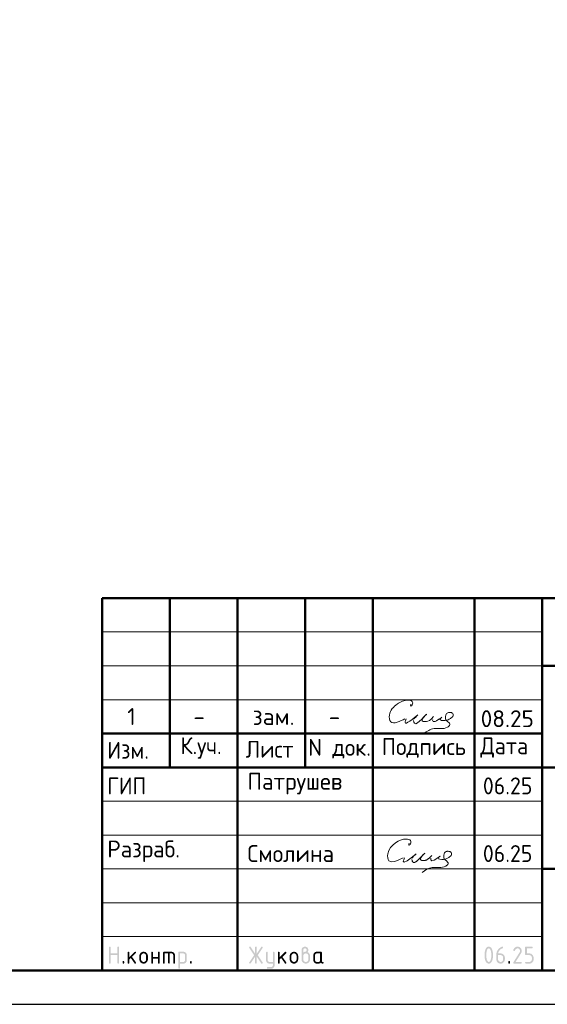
# Model space of a CAD drawing. Header units: millimetres. Extents: x 0 to 50400, y 0 to 35640.
# Tile 2 of 4: x 26135 to 35493, y 0 to 17454. Entities that reach past the tile are written whole.
import ezdxf

# ---------------------------------------------------------------- set-up
doc = ezdxf.new("R2010")
doc.units = ezdxf.units.MM
doc.layers.add('Standard', color=7, linetype='Continuous', lineweight=25)
doc.styles.add('ISOCPEUR', font='isocpeur.ttf')

msp = doc.modelspace()

# ---------------------------------------------------------------- hatches: boundary and pattern name
at = {"layer": 'Standard', "linetype": 'Continuous', "lineweight": 25, "transparency": 33554687}
for points in [[(27719, 737), (27719, 1007), (27719, 1008), (27719, 1010), (27719, 1012), (27720, 1013), (27720, 1015), (27721, 1016), (27722, 1017), (27723, 1018), (27724, 1019), (27725, 1019), (27726, 1020), (27727, 1021), (27729, 1021), (27730, 1021), (27732, 1022), (27734, 1022), (27736, 1022), (27737, 1021), (27739, 1021), (27741, 1021), (27742, 1020), (27743, 1019), (27744, 1019), (27745, 1018), (27746, 1017), (27747, 1016), (27748, 1015), (27748, 1013), (27748, 1012), (27749, 1010), (27749, 1008), (27749, 1007), (27749, 902), (27869, 902), (27869, 1007), (27869, 1008), (27869, 1010), (27869, 1012), (27870, 1013), (27870, 1015), (27871, 1016), (27871, 1017), (27872, 1018), (27873, 1019), (27874, 1019), (27876, 1020), (27877, 1021), (27878, 1021), (27880, 1021), (27882, 1022), (27884, 1022), (27886, 1022), (27887, 1021), (27889, 1021), (27890, 1021), (27892, 1020), (27893, 1019), (27894, 1019), (27895, 1018), (27896, 1017), (27897, 1016), (27897, 1015), (27898, 1013), (27898, 1012), (27898, 1010), (27899, 1008), (27899, 1007), (27899, 737), (27899, 735), (27898, 733), (27898, 731), (27898, 730), (27897, 729), (27897, 727), (27896, 726), (27895, 725), (27894, 724), (27893, 724), (27892, 723), (27890, 722), (27889, 722), (27887, 722), (27886, 722), (27884, 722), (27882, 722), (27880, 722), (27878, 722), (27877, 722), (27876, 723), (27874, 724), (27873, 724), (27872, 725), (27871, 726), (27871, 727), (27870, 729), (27870, 730), (27869, 731), (27869, 733), (27869, 735), (27869, 737), (27869, 872), (27749, 872), (27749, 737), (27749, 735), (27749, 733), (27748, 731), (27748, 730), (27748, 729), (27747, 727), (27746, 726), (27745, 725), (27744, 724), (27743, 724), (27742, 723), (27741, 722), (27739, 722), (27737, 722), (27736, 722), (27734, 722), (27732, 722), (27730, 722), (27729, 722), (27727, 722), (27726, 723), (27725, 724), (27724, 724), (27723, 725), (27722, 726), (27721, 727), (27720, 729), (27720, 730), (27719, 731), (27719, 733), (27719, 735)], [(28079, 833), (28173, 927), (28174, 928), (28175, 929), (28177, 930), (28178, 930), (28179, 931), (28181, 931), (28182, 931), (28184, 931), (28186, 931), (28187, 931), (28189, 931), (28190, 930), (28192, 930), (28193, 929), (28194, 929), (28195, 928), (28196, 927), (28197, 926), (28197, 924), (28198, 923), (28198, 922), (28198, 920), (28199, 918), (28199, 916), (28199, 915), (28198, 914), (28198, 912), (28198, 911), (28197, 910), (28196, 908), (28195, 907), (28194, 906), (28128, 840), (28196, 745), (28197, 743), (28198, 741), (28199, 739), (28199, 736), (28199, 734), (28198, 733), (28198, 731), (28198, 730), (28197, 728), (28197, 727), (28196, 726), (28195, 725), (28194, 724), (28193, 724), (28192, 723), (28190, 722), (28189, 722), (28187, 722), (28186, 722), (28184, 722), (28182, 722), (28180, 722), (28178, 722), (28177, 723), (28175, 724), (28174, 725), (28172, 726), (28171, 728), (28107, 819), (28079, 791), (28079, 737), (28079, 735), (28078, 733), (28078, 731), (28078, 730), (28077, 729), (28077, 727), (28076, 726), (28075, 725), (28074, 724), (28073, 724), (28072, 723), (28070, 722), (28069, 722), (28067, 722), (28066, 722), (28064, 722), (28062, 722), (28060, 722), (28059, 722), (28057, 722), (28056, 723), (28055, 724), (28053, 724), (28052, 725), (28051, 726), (28051, 727), (28050, 729), (28050, 730), (28049, 731), (28049, 733), (28049, 735), (28049, 737), (28049, 916), (28049, 918), (28049, 920), (28049, 922), (28050, 923), (28050, 924), (28051, 926), (28051, 927), (28052, 928), (28053, 929), (28055, 929), (28056, 930), (28057, 930), (28059, 931), (28060, 931), (28062, 931), (28064, 931), (28066, 931), (28067, 931), (28069, 931), (28070, 930), (28072, 930), (28073, 929), (28074, 929), (28075, 928), (28076, 927), (28077, 926), (28077, 924), (28078, 923), (28078, 922), (28078, 920), (28079, 918), (28079, 916)], [(28498, 811), (28498, 737), (28498, 735), (28498, 733), (28498, 731), (28497, 730), (28497, 729), (28496, 727), (28496, 726), (28495, 725), (28494, 724), (28493, 724), (28491, 723), (28490, 722), (28489, 722), (28487, 722), (28485, 722), (28483, 722), (28481, 722), (28480, 722), (28478, 722), (28477, 722), (28475, 723), (28474, 724), (28473, 724), (28472, 725), (28471, 726), (28470, 727), (28470, 729), (28469, 730), (28469, 731), (28469, 733), (28468, 735), (28468, 737), (28468, 916), (28468, 918), (28469, 920), (28469, 922), (28469, 923), (28470, 924), (28470, 926), (28471, 927), (28472, 928), (28473, 929), (28474, 929), (28475, 930), (28477, 930), (28478, 931), (28480, 931), (28481, 931), (28483, 931), (28485, 931), (28487, 931), (28489, 931), (28490, 930), (28491, 930), (28493, 929), (28494, 929), (28495, 928), (28496, 927), (28496, 926), (28497, 924), (28497, 923), (28498, 922), (28498, 920), (28498, 918), (28498, 916), (28498, 841), (28588, 841), (28588, 916), (28588, 918), (28588, 920), (28588, 922), (28589, 923), (28589, 924), (28590, 926), (28591, 927), (28592, 928), (28593, 929), (28594, 929), (28595, 930), (28596, 930), (28598, 931), (28600, 931), (28601, 931), (28603, 931), (28605, 931), (28607, 931), (28608, 931), (28610, 930), (28611, 930), (28612, 929), (28613, 929), (28614, 928), (28615, 927), (28616, 926), (28617, 924), (28617, 923), (28618, 922), (28618, 920), (28618, 918), (28618, 916), (28618, 737), (28618, 735), (28618, 733), (28618, 731), (28617, 730), (28617, 729), (28616, 727), (28615, 726), (28614, 725), (28613, 724), (28612, 724), (28611, 723), (28610, 722), (28608, 722), (28607, 722), (28605, 722), (28603, 722), (28601, 722), (28600, 722), (28598, 722), (28596, 722), (28595, 723), (28594, 724), (28593, 724), (28592, 725), (28591, 726), (28590, 727), (28589, 729), (28589, 730), (28588, 731), (28588, 733), (28588, 735), (28588, 737), (28588, 811)], [(28693, 931), (28828, 931), (28831, 931), (28834, 931), (28837, 931), (28840, 930), (28843, 930), (28846, 929), (28849, 928), (28851, 927), (28854, 926), (28856, 925), (28859, 923), (28861, 922), (28864, 920), (28866, 918), (28868, 916), (28871, 914), (28873, 912), (28875, 909), (28877, 907), (28878, 905), (28880, 902), (28881, 900), (28883, 897), (28884, 895), (28885, 892), (28886, 889), (28886, 886), (28887, 883), (28887, 881), (28888, 878), (28888, 875), (28888, 871), (28888, 737), (28888, 735), (28888, 733), (28888, 731), (28887, 730), (28887, 729), (28886, 727), (28885, 726), (28884, 725), (28883, 724), (28882, 724), (28881, 723), (28880, 722), (28878, 722), (28877, 722), (28875, 722), (28873, 722), (28871, 722), (28869, 722), (28868, 722), (28866, 722), (28865, 723), (28864, 724), (28863, 724), (28862, 725), (28861, 726), (28860, 727), (28859, 729), (28859, 730), (28858, 731), (28858, 733), (28858, 735), (28858, 737), (28858, 871), (28858, 875), (28857, 877), (28857, 880), (28856, 883), (28855, 886), (28853, 888), (28851, 891), (28849, 893), (28847, 895), (28845, 896), (28842, 898), (28840, 899), (28837, 900), (28834, 901), (28831, 901), (28828, 901), (28798, 901), (28798, 737), (28798, 735), (28798, 733), (28798, 731), (28797, 730), (28797, 729), (28796, 727), (28795, 726), (28794, 725), (28793, 724), (28792, 724), (28791, 723), (28790, 722), (28788, 722), (28787, 722), (28785, 722), (28783, 722), (28781, 722), (28780, 722), (28778, 722), (28777, 722), (28775, 723), (28774, 724), (28773, 724), (28772, 725), (28771, 726), (28770, 727), (28769, 729), (28769, 730), (28769, 731), (28768, 733), (28768, 735), (28768, 737), (28768, 901), (28708, 901), (28708, 737), (28708, 735), (28708, 733), (28708, 731), (28707, 730), (28707, 729), (28706, 727), (28705, 726), (28704, 725), (28704, 724), (28702, 724), (28701, 723), (28700, 722), (28698, 722), (28697, 722), (28695, 722), (28693, 722), (28691, 722), (28690, 722), (28688, 722), (28687, 722), (28685, 723), (28684, 724), (28683, 724), (28682, 725), (28681, 726), (28680, 727), (28680, 729), (28679, 730), (28679, 731), (28678, 733), (28678, 735), (28678, 737), (28678, 916), (28678, 918), (28678, 920), (28679, 922), (28679, 923), (28680, 924), (28680, 926), (28681, 927), (28682, 928), (28683, 929), (28684, 929), (28685, 930), (28687, 930), (28688, 931), (28690, 931), (28691, 931)], [(30310, 844), (30233, 728), (30232, 726), (30230, 725), (30229, 724), (30227, 723), (30226, 722), (30224, 722), (30222, 722), (30220, 722), (30218, 722), (30217, 722), (30215, 722), (30214, 723), (30212, 723), (30211, 724), (30210, 724), (30209, 725), (30208, 726), (30207, 728), (30207, 729), (30206, 730), (30206, 732), (30206, 734), (30205, 735), (30205, 737), (30205, 739), (30206, 741), (30207, 743), (30208, 745), (30292, 871), (30208, 998), (30207, 1000), (30206, 1002), (30205, 1004), (30205, 1006), (30205, 1008), (30206, 1010), (30206, 1011), (30206, 1013), (30207, 1014), (30207, 1015), (30208, 1017), (30209, 1018), (30210, 1019), (30211, 1019), (30212, 1020), (30214, 1021), (30215, 1021), (30217, 1021), (30218, 1022), (30220, 1022), (30222, 1022), (30224, 1021), (30226, 1021), (30227, 1020), (30229, 1019), (30230, 1018), (30232, 1016), (30233, 1015), (30310, 899), (30310, 1007), (30310, 1008), (30310, 1010), (30311, 1012), (30311, 1013), (30312, 1015), (30312, 1016), (30313, 1017), (30314, 1018), (30315, 1019), (30316, 1019), (30317, 1020), (30319, 1021), (30320, 1021), (30322, 1021), (30323, 1022), (30325, 1022), (30327, 1022), (30329, 1021), (30330, 1021), (30332, 1021), (30333, 1020), (30334, 1019), (30336, 1019), (30337, 1018), (30337, 1017), (30338, 1016), (30339, 1015), (30339, 1013), (30340, 1012), (30340, 1010), (30340, 1008), (30340, 1007), (30340, 899), (30418, 1015), (30419, 1016), (30420, 1018), (30422, 1019), (30423, 1020), (30425, 1021), (30427, 1021), (30428, 1022), (30430, 1022), (30432, 1022), (30433, 1021), (30435, 1021), (30436, 1020), (30437, 1020), (30439, 1019), (30440, 1018), (30441, 1017), (30442, 1016), (30443, 1015), (30444, 1013), (30444, 1012), (30445, 1011), (30445, 1009), (30445, 1008), (30445, 1006), (30445, 1004), (30445, 1002), (30444, 1000), (30443, 998), (30358, 871), (30443, 745), (30444, 743), (30445, 741), (30445, 739), (30445, 737), (30445, 735), (30445, 734), (30445, 732), (30444, 731), (30444, 730), (30443, 728), (30442, 727), (30441, 726), (30440, 725), (30439, 724), (30438, 723), (30436, 723), (30435, 722), (30434, 722), (30432, 722), (30431, 722), (30429, 722), (30427, 722), (30425, 722), (30423, 723), (30422, 724), (30420, 725), (30419, 726), (30418, 728), (30340, 844), (30340, 737), (30340, 735), (30340, 733), (30340, 731), (30339, 730), (30339, 729), (30338, 727), (30337, 726), (30337, 725), (30336, 724), (30334, 724), (30333, 723), (30332, 722), (30330, 722), (30329, 722), (30327, 722), (30325, 722), (30323, 722), (30322, 722), (30320, 722), (30319, 722), (30317, 723), (30316, 724), (30315, 724), (30314, 725), (30313, 726), (30312, 727), (30312, 729), (30311, 730), (30311, 731), (30310, 733), (30310, 735), (30310, 737)], [(30625, 691), (30625, 722), (30565, 722), (30562, 722), (30559, 722), (30556, 722), (30553, 723), (30550, 723), (30547, 724), (30545, 725), (30542, 726), (30539, 727), (30537, 728), (30534, 730), (30532, 731), (30529, 733), (30527, 735), (30525, 737), (30523, 739), (30521, 741), (30519, 744), (30517, 746), (30515, 748), (30513, 751), (30512, 753), (30511, 756), (30510, 758), (30509, 761), (30508, 764), (30507, 767), (30506, 769), (30506, 772), (30506, 775), (30505, 778), (30505, 781), (30505, 916), (30505, 918), (30506, 920), (30506, 922), (30506, 923), (30507, 924), (30507, 926), (30508, 927), (30509, 928), (30510, 929), (30511, 929), (30512, 930), (30514, 930), (30515, 931), (30517, 931), (30518, 931), (30520, 931), (30522, 931), (30524, 931), (30526, 931), (30527, 930), (30528, 930), (30530, 929), (30531, 929), (30532, 928), (30533, 927), (30533, 926), (30534, 924), (30534, 923), (30535, 922), (30535, 920), (30535, 918), (30535, 916), (30535, 782), (30535, 779), (30536, 776), (30536, 773), (30538, 770), (30539, 768), (30540, 765), (30542, 763), (30544, 760), (30546, 758), (30549, 757), (30551, 755), (30554, 754), (30557, 753), (30559, 752), (30562, 752), (30565, 752), (30625, 752), (30625, 916), (30625, 918), (30625, 920), (30625, 922), (30626, 923), (30626, 924), (30627, 926), (30628, 927), (30629, 928), (30630, 929), (30631, 929), (30632, 930), (30633, 930), (30635, 931), (30636, 931), (30638, 931), (30640, 931), (30642, 931), (30644, 931), (30645, 931), (30647, 930), (30648, 930), (30649, 929), (30650, 929), (30651, 928), (30652, 927), (30653, 926), (30654, 924), (30654, 923), (30655, 922), (30655, 920), (30655, 918), (30655, 916), (30655, 692), (30655, 688), (30655, 685), (30655, 682), (30654, 680), (30653, 677), (30653, 674), (30652, 671), (30651, 669), (30650, 666), (30648, 663), (30647, 661), (30645, 658), (30644, 656), (30642, 654), (30640, 651), (30638, 649), (30636, 647), (30634, 645), (30631, 643), (30629, 641), (30627, 640), (30624, 638), (30621, 637), (30619, 636), (30616, 635), (30613, 634), (30611, 633), (30608, 633), (30605, 632), (30602, 632), (30599, 632), (30596, 632), (30535, 632), (30534, 632), (30532, 632), (30530, 632), (30529, 633), (30527, 633), (30526, 634), (30525, 634), (30524, 635), (30523, 636), (30522, 638), (30522, 639), (30521, 640), (30521, 642), (30521, 643), (30520, 645), (30520, 647), (30520, 648), (30521, 650), (30521, 651), (30522, 652), (30522, 654), (30523, 655), (30524, 656), (30525, 657), (30526, 658), (30527, 659), (30529, 660), (30530, 661), (30531, 661), (30533, 661), (30534, 662), (30535, 662), (30595, 662), (30598, 662), (30601, 662), (30604, 663), (30607, 664), (30609, 665), (30612, 666), (30614, 668), (30616, 670), (30619, 672), (30620, 675), (30622, 677), (30623, 680), (30624, 682), (30624, 685), (30625, 688)], [(30745, 833), (30840, 927), (30841, 928), (30842, 929), (30843, 930), (30844, 930), (30846, 931), (30847, 931), (30849, 931), (30850, 931), (30852, 931), (30854, 931), (30855, 931), (30857, 930), (30858, 930), (30859, 929), (30860, 929), (30861, 928), (30862, 927), (30863, 926), (30864, 924), (30864, 923), (30865, 922), (30865, 920), (30865, 918), (30865, 916), (30865, 915), (30865, 914), (30865, 912), (30864, 911), (30863, 910), (30863, 908), (30862, 907), (30861, 906), (30795, 840), (30862, 745), (30864, 743), (30864, 741), (30865, 739), (30865, 736), (30865, 734), (30865, 733), (30865, 731), (30864, 730), (30864, 728), (30863, 727), (30862, 726), (30861, 725), (30860, 724), (30859, 724), (30858, 723), (30857, 722), (30855, 722), (30854, 722), (30852, 722), (30850, 722), (30848, 722), (30846, 722), (30845, 722), (30843, 723), (30842, 724), (30840, 725), (30839, 726), (30838, 728), (30773, 819), (30745, 791), (30745, 737), (30745, 735), (30745, 733), (30745, 731), (30744, 730), (30744, 729), (30743, 727), (30742, 726), (30741, 725), (30741, 724), (30739, 724), (30738, 723), (30737, 722), (30735, 722), (30734, 722), (30732, 722), (30730, 722), (30728, 722), (30727, 722), (30725, 722), (30724, 722), (30722, 723), (30721, 724), (30720, 724), (30719, 725), (30718, 726), (30717, 727), (30717, 729), (30716, 730), (30716, 731), (30715, 733), (30715, 735), (30715, 737), (30715, 916), (30715, 918), (30715, 920), (30716, 922), (30716, 923), (30717, 924), (30717, 926), (30718, 927), (30719, 928), (30720, 929), (30721, 929), (30722, 930), (30724, 930), (30725, 931), (30727, 931), (30728, 931), (30730, 931), (30732, 931), (30734, 931), (30735, 931), (30737, 930), (30738, 930), (30739, 929), (30741, 929), (30741, 928), (30742, 927), (30743, 926), (30744, 924), (30744, 923), (30745, 922), (30745, 920), (30745, 918), (30745, 916)], [(34965, 1022), (34968, 1022), (34972, 1021), (34976, 1021), (34980, 1020), (34983, 1019), (34987, 1018), (34990, 1017), (34993, 1016), (34997, 1015), (35000, 1013), (35003, 1011), (35006, 1009), (35009, 1007), (35012, 1005), (35015, 1002), (35018, 1000), (35020, 997), (35023, 994), (35025, 991), (35027, 988), (35029, 985), (35031, 982), (35033, 979), (35034, 975), (35035, 972), (35036, 969), (35038, 965), (35038, 962), (35039, 958), (35039, 954), (35040, 950), (35040, 947), (35040, 941), (35039, 936), (35038, 930), (35036, 925), (35034, 920), (35032, 914), (35029, 909), (35026, 903), (34931, 752), (35025, 752), (35026, 752), (35028, 751), (35030, 751), (35031, 751), (35033, 750), (35034, 749), (35035, 749), (35036, 748), (35037, 747), (35037, 746), (35038, 745), (35039, 743), (35039, 742), (35039, 740), (35040, 738), (35040, 737), (35040, 735), (35039, 733), (35039, 731), (35039, 730), (35038, 729), (35037, 727), (35037, 726), (35036, 725), (35035, 724), (35034, 724), (35033, 723), (35031, 722), (35030, 722), (35028, 722), (35026, 722), (35025, 722), (34905, 722), (34903, 722), (34901, 722), (34899, 722), (34898, 722), (34897, 723), (34895, 724), (34894, 724), (34893, 725), (34892, 726), (34892, 727), (34891, 729), (34891, 730), (34890, 731), (34890, 733), (34890, 735), (34890, 737), (34890, 739), (34890, 741), (34891, 743), (34892, 745), (35002, 922), (35004, 925), (35005, 928), (35007, 931), (35008, 934), (35009, 937), (35009, 940), (35010, 943), (35010, 946), (35010, 951), (35009, 955), (35008, 960), (35006, 964), (35005, 968), (35002, 971), (35000, 975), (34996, 978), (34993, 982), (34989, 984), (34986, 987), (34982, 988), (34978, 990), (34974, 991), (34969, 991), (34965, 991), (34961, 991), (34958, 991), (34955, 990), (34952, 989), (34949, 988), (34946, 986), (34943, 984), (34940, 982), (34937, 980), (34934, 977), (34931, 974), (34929, 970), (34926, 967), (34923, 963), (34920, 958), (34918, 954), (34917, 952), (34915, 951), (34914, 949), (34912, 948), (34911, 947), (34909, 947), (34907, 947), (34905, 947), (34903, 947), (34901, 947), (34899, 947), (34898, 947), (34897, 948), (34895, 949), (34894, 949), (34893, 950), (34892, 951), (34892, 952), (34891, 954), (34891, 955), (34890, 956), (34890, 958), (34890, 960), (34890, 961), (34890, 963), (34890, 965), (34890, 966), (34891, 968), (34894, 974), (34898, 980), (34902, 986), (34906, 991), (34910, 996), (34914, 1000), (34919, 1005), (34923, 1008), (34928, 1011), (34933, 1014), (34938, 1016), (34943, 1018), (34948, 1020), (34953, 1021), (34959, 1022)], [(35100, 887), (35100, 1007), (35100, 1008), (35100, 1010), (35100, 1012), (35100, 1013), (35101, 1015), (35102, 1016), (35102, 1017), (35103, 1018), (35104, 1019), (35105, 1019), (35107, 1020), (35108, 1021), (35109, 1021), (35111, 1021), (35113, 1022), (35114, 1022), (35219, 1022), (35221, 1022), (35223, 1021), (35224, 1021), (35226, 1021), (35227, 1020), (35228, 1019), (35229, 1019), (35230, 1018), (35231, 1017), (35232, 1016), (35233, 1014), (35233, 1013), (35234, 1012), (35234, 1010), (35234, 1008), (35234, 1007), (35234, 1005), (35234, 1003), (35234, 1001), (35233, 1000), (35233, 999), (35232, 997), (35231, 996), (35230, 995), (35229, 994), (35228, 994), (35227, 993), (35226, 992), (35224, 992), (35223, 992), (35221, 991), (35219, 991), (35130, 991), (35130, 902), (35174, 902), (35178, 902), (35182, 901), (35186, 901), (35189, 900), (35193, 900), (35196, 899), (35200, 897), (35203, 896), (35207, 895), (35210, 893), (35213, 891), (35216, 889), (35219, 887), (35222, 885), (35225, 882), (35227, 880), (35230, 877), (35232, 874), (35235, 871), (35237, 868), (35239, 865), (35241, 862), (35242, 859), (35244, 855), (35245, 852), (35246, 849), (35247, 845), (35248, 841), (35249, 838), (35249, 834), (35249, 830), (35249, 827), (35249, 797), (35249, 793), (35249, 789), (35249, 785), (35248, 782), (35247, 778), (35246, 775), (35245, 771), (35244, 768), (35242, 764), (35241, 761), (35239, 758), (35237, 755), (35235, 752), (35232, 749), (35230, 746), (35227, 743), (35224, 741), (35222, 738), (35219, 736), (35216, 734), (35213, 732), (35209, 730), (35206, 728), (35203, 727), (35200, 726), (35196, 725), (35193, 724), (35189, 723), (35186, 722), (35182, 722), (35178, 722), (35174, 722), (35114, 722), (35113, 722), (35111, 722), (35109, 722), (35108, 722), (35107, 723), (35105, 724), (35104, 724), (35103, 725), (35102, 726), (35102, 727), (35101, 729), (35100, 730), (35100, 731), (35100, 733), (35100, 735), (35100, 737), (35100, 738), (35100, 740), (35100, 742), (35100, 743), (35101, 745), (35102, 746), (35102, 747), (35103, 748), (35104, 749), (35105, 749), (35107, 750), (35108, 751), (35109, 751), (35111, 751), (35113, 752), (35114, 752), (35174, 752), (35179, 752), (35183, 752), (35188, 753), (35192, 755), (35196, 756), (35199, 759), (35203, 761), (35206, 765), (35209, 768), (35212, 772), (35214, 775), (35216, 779), (35218, 783), (35218, 788), (35219, 792), (35219, 797), (35219, 827), (35219, 831), (35218, 836), (35218, 840), (35216, 844), (35214, 848), (35212, 851), (35209, 855), (35206, 858), (35203, 862), (35199, 864), (35195, 867), (35192, 868), (35188, 870), (35183, 871), (35179, 872), (35174, 872), (35114, 872), (35113, 872), (35111, 872), (35109, 872), (35108, 872), (35107, 873), (35105, 874), (35104, 874), (35103, 875), (35102, 876), (35102, 877), (35101, 879), (35100, 880), (35100, 881), (35100, 883), (35100, 885)], [(27959, 752), (27959, 753), (27959, 755), (27959, 757), (27960, 758), (27960, 760), (27961, 761), (27962, 762), (27963, 763), (27963, 764), (27965, 765), (27966, 765), (27967, 766), (27969, 766), (27970, 766), (27972, 767), (27974, 767), (27976, 767), (27977, 766), (27979, 766), (27980, 766), (27982, 765), (27983, 765), (27984, 764), (27985, 763), (27986, 762), (27987, 761), (27987, 760), (27988, 758), (27988, 757), (27989, 755), (27989, 753), (27989, 752), (27989, 737), (27989, 735), (27989, 733), (27988, 731), (27988, 730), (27987, 729), (27987, 727), (27986, 726), (27985, 725), (27984, 724), (27983, 724), (27982, 723), (27980, 722), (27979, 722), (27977, 722), (27976, 722), (27974, 722), (27972, 722), (27970, 722), (27969, 722), (27967, 722), (27966, 723), (27965, 724), (27963, 724), (27963, 725), (27962, 726), (27961, 727), (27960, 729), (27960, 730), (27959, 731), (27959, 733), (27959, 735), (27959, 737)], [(29158, 752), (29158, 753), (29158, 755), (29158, 757), (29159, 758), (29159, 760), (29160, 761), (29161, 762), (29162, 763), (29163, 764), (29164, 765), (29165, 765), (29166, 766), (29168, 766), (29169, 766), (29171, 767), (29173, 767), (29175, 767), (29177, 766), (29178, 766), (29180, 766), (29181, 765), (29182, 765), (29183, 764), (29184, 763), (29185, 762), (29186, 761), (29187, 760), (29187, 758), (29188, 757), (29188, 755), (29188, 753), (29188, 752), (29188, 737), (29188, 735), (29188, 733), (29188, 731), (29187, 730), (29187, 729), (29186, 727), (29185, 726), (29184, 725), (29183, 724), (29182, 724), (29181, 723), (29180, 722), (29178, 722), (29177, 722), (29175, 722), (29173, 722), (29171, 722), (29169, 722), (29168, 722), (29166, 722), (29165, 723), (29164, 724), (29163, 724), (29162, 725), (29161, 726), (29160, 727), (29159, 729), (29159, 730), (29158, 731), (29158, 733), (29158, 735), (29158, 737)], [(34800, 752), (34800, 753), (34800, 755), (34800, 757), (34801, 758), (34801, 760), (34802, 761), (34803, 762), (34804, 763), (34804, 764), (34806, 765), (34807, 765), (34808, 766), (34810, 766), (34811, 766), (34813, 767), (34815, 767), (34817, 767), (34818, 766), (34820, 766), (34821, 766), (34823, 765), (34824, 765), (34825, 764), (34826, 763), (34827, 762), (34828, 761), (34828, 760), (34829, 758), (34829, 757), (34830, 755), (34830, 753), (34830, 752), (34830, 737), (34830, 735), (34830, 733), (34829, 731), (34829, 730), (34828, 729), (34828, 727), (34827, 726), (34826, 725), (34825, 724), (34824, 724), (34823, 723), (34821, 722), (34820, 722), (34818, 722), (34817, 722), (34815, 722), (34813, 722), (34811, 722), (34810, 722), (34808, 722), (34807, 723), (34806, 724), (34804, 724), (34804, 725), (34803, 726), (34802, 727), (34801, 729), (34801, 730), (34800, 731), (34800, 733), (34800, 735), (34800, 737)]]:
    msp.add_hatch(color=7, dxfattribs=at).paths.add_polyline_path(points, flags=16)
h = msp.add_hatch(color=7, dxfattribs=at)
h.paths.add_polyline_path([(28259, 796), (28259, 856), (28259, 860), (28259, 864), (28259, 868), (28260, 871), (28261, 875), (28262, 878), (28263, 882), (28264, 885), (28265, 889), (28267, 892), (28269, 895), (28271, 898), (28273, 901), (28275, 904), (28278, 907), (28280, 909), (28283, 912), (28286, 915), (28289, 917), (28292, 919), (28295, 921), (28298, 923), (28301, 925), (28305, 926), (28308, 927), (28311, 928), (28315, 929), (28318, 930), (28322, 931), (28326, 931), (28329, 931), (28333, 931), (28337, 931), (28341, 931), (28345, 931), (28349, 930), (28352, 929), (28356, 928), (28359, 927), (28362, 926), (28366, 925), (28369, 923), (28372, 921), (28375, 919), (28378, 917), (28381, 915), (28384, 912), (28387, 910), (28389, 907), (28392, 904), (28394, 901), (28396, 898), (28398, 895), (28400, 892), (28401, 889), (28403, 886), (28404, 882), (28405, 879), (28406, 875), (28407, 872), (28408, 868), (28408, 864), (28408, 860), (28408, 856), (28408, 796), (28408, 793), (28408, 789), (28408, 785), (28407, 781), (28406, 778), (28405, 774), (28404, 771), (28403, 768), (28401, 764), (28400, 761), (28398, 758), (28396, 755), (28394, 752), (28391, 749), (28389, 746), (28386, 743), (28384, 741), (28381, 738), (28378, 736), (28375, 734), (28372, 732), (28369, 730), (28365, 728), (28362, 727), (28359, 726), (28355, 725), (28352, 724), (28348, 723), (28345, 722), (28341, 722), (28337, 722), (28333, 722), (28329, 722), (28326, 722), (28322, 722), (28318, 723), (28315, 724), (28311, 725), (28308, 726), (28305, 727), (28301, 728), (28298, 730), (28295, 732), (28292, 734), (28289, 736), (28286, 738), (28283, 741), (28280, 743), (28278, 746), (28275, 749), (28273, 752), (28271, 755), (28269, 758), (28267, 761), (28265, 764), (28264, 768), (28263, 771), (28262, 774), (28261, 778), (28260, 781), (28259, 785), (28259, 789), (28259, 793)], flags=16)
h.paths.add_polyline_path([(28378, 797), (28378, 857), (28378, 861), (28377, 866), (28377, 870), (28375, 874), (28373, 878), (28371, 881), (28368, 885), (28365, 888), (28362, 892), (28358, 894), (28355, 897), (28351, 898), (28347, 900), (28342, 901), (28338, 902), (28333, 902), (28329, 902), (28324, 901), (28320, 900), (28316, 898), (28312, 897), (28309, 894), (28305, 892), (28302, 888), (28298, 885), (28296, 881), (28293, 878), (28292, 874), (28290, 870), (28289, 866), (28289, 861), (28289, 857), (28289, 797), (28289, 792), (28289, 788), (28290, 783), (28292, 779), (28293, 775), (28296, 772), (28298, 768), (28302, 765), (28305, 761), (28308, 759), (28312, 756), (28316, 755), (28320, 753), (28324, 752), (28329, 752), (28333, 752), (28338, 752), (28342, 752), (28347, 753), (28351, 755), (28355, 757), (28358, 759), (28362, 761), (28365, 765), (28368, 768), (28371, 772), (28373, 775), (28375, 779), (28377, 783), (28377, 788), (28378, 792)])
h = msp.add_hatch(color=7, dxfattribs=at)
h.paths.add_polyline_path([(28948, 916), (28948, 918), (28948, 920), (28949, 922), (28949, 923), (28950, 924), (28950, 926), (28951, 927), (28952, 928), (28953, 929), (28954, 929), (28955, 930), (28957, 930), (28958, 931), (28960, 931), (28961, 931), (28963, 931), (29038, 931), (29041, 931), (29044, 931), (29047, 931), (29050, 930), (29053, 930), (29056, 929), (29059, 928), (29061, 927), (29064, 926), (29066, 925), (29069, 923), (29071, 922), (29074, 920), (29076, 918), (29078, 916), (29080, 914), (29083, 912), (29085, 910), (29086, 907), (29088, 905), (29090, 902), (29091, 900), (29092, 897), (29094, 895), (29095, 892), (29095, 889), (29096, 886), (29097, 884), (29097, 881), (29098, 878), (29098, 875), (29098, 871), (29098, 781), (29098, 778), (29098, 775), (29097, 772), (29097, 769), (29096, 767), (29095, 764), (29095, 761), (29094, 758), (29092, 756), (29091, 753), (29090, 751), (29088, 748), (29086, 746), (29085, 744), (29083, 741), (29081, 739), (29078, 737), (29076, 735), (29074, 733), (29071, 731), (29069, 730), (29066, 728), (29064, 727), (29061, 726), (29059, 725), (29056, 724), (29053, 723), (29050, 723), (29047, 722), (29044, 722), (29041, 722), (29038, 722), (28978, 722), (28978, 647), (28978, 645), (28978, 643), (28978, 641), (28977, 640), (28977, 639), (28976, 638), (28975, 636), (28974, 635), (28973, 634), (28972, 634), (28971, 633), (28970, 633), (28968, 632), (28967, 632), (28965, 632), (28963, 632), (28961, 632), (28960, 632), (28958, 632), (28957, 633), (28955, 633), (28954, 634), (28953, 634), (28952, 635), (28951, 636), (28950, 638), (28950, 639), (28949, 640), (28949, 641), (28948, 643), (28948, 645), (28948, 647)], flags=16)
h.paths.add_polyline_path([(28978, 901), (28978, 752), (29038, 752), (29041, 752), (29044, 752), (29047, 753), (29049, 754), (29052, 755), (29054, 757), (29057, 758), (29059, 760), (29061, 763), (29063, 765), (29065, 767), (29066, 770), (29067, 773), (29067, 776), (29068, 778), (29068, 782), (29068, 871), (29068, 875), (29067, 877), (29067, 880), (29066, 883), (29065, 886), (29063, 888), (29061, 891), (29059, 893), (29057, 895), (29055, 896), (29052, 898), (29050, 899), (29047, 900), (29044, 901), (29041, 901), (29038, 901)])
h = msp.add_hatch(color=7, dxfattribs=at)
h.paths.add_polyline_path([(30925, 796), (30925, 856), (30925, 860), (30925, 864), (30926, 868), (30926, 871), (30927, 875), (30928, 878), (30929, 882), (30930, 885), (30932, 889), (30934, 892), (30935, 895), (30937, 898), (30939, 901), (30942, 904), (30944, 907), (30947, 909), (30950, 912), (30952, 915), (30955, 917), (30958, 919), (30961, 921), (30965, 923), (30968, 925), (30971, 926), (30974, 927), (30978, 928), (30981, 929), (30985, 930), (30988, 931), (30992, 931), (30996, 931), (31000, 931), (31004, 931), (31008, 931), (31011, 931), (31015, 930), (31019, 929), (31022, 928), (31026, 927), (31029, 926), (31032, 925), (31035, 923), (31039, 921), (31042, 919), (31045, 917), (31047, 915), (31050, 912), (31053, 910), (31056, 907), (31058, 904), (31060, 901), (31063, 898), (31065, 895), (31066, 892), (31068, 889), (31069, 886), (31071, 882), (31072, 879), (31073, 875), (31073, 872), (31074, 868), (31074, 864), (31075, 860), (31075, 856), (31075, 796), (31075, 793), (31074, 789), (31074, 785), (31073, 781), (31073, 778), (31072, 774), (31071, 771), (31069, 768), (31068, 764), (31066, 761), (31064, 758), (31062, 755), (31060, 752), (31058, 749), (31056, 746), (31053, 743), (31050, 741), (31047, 738), (31044, 736), (31041, 734), (31038, 732), (31035, 730), (31032, 728), (31029, 727), (31025, 726), (31022, 725), (31018, 724), (31015, 723), (31011, 722), (31007, 722), (31004, 722), (31000, 722), (30996, 722), (30992, 722), (30988, 722), (30985, 723), (30981, 724), (30978, 725), (30974, 726), (30971, 727), (30968, 728), (30965, 730), (30961, 732), (30958, 734), (30955, 736), (30952, 738), (30950, 741), (30947, 743), (30944, 746), (30942, 749), (30939, 752), (30937, 755), (30935, 758), (30934, 761), (30932, 764), (30930, 768), (30929, 771), (30928, 774), (30927, 778), (30926, 781), (30926, 785), (30925, 789), (30925, 793)], flags=16)
h.paths.add_polyline_path([(31045, 797), (31045, 857), (31045, 861), (31044, 866), (31043, 870), (31041, 874), (31040, 878), (31037, 881), (31035, 885), (31032, 888), (31028, 892), (31025, 894), (31021, 897), (31017, 898), (31013, 900), (31009, 901), (31004, 902), (31000, 902), (30995, 902), (30991, 901), (30987, 900), (30983, 898), (30979, 897), (30975, 894), (30971, 892), (30968, 888), (30965, 885), (30962, 881), (30960, 878), (30958, 874), (30957, 870), (30956, 866), (30955, 861), (30955, 857), (30955, 797), (30955, 792), (30956, 788), (30957, 783), (30958, 779), (30960, 775), (30962, 772), (30965, 768), (30968, 765), (30971, 761), (30975, 759), (30979, 756), (30983, 755), (30986, 753), (30991, 752), (30995, 752), (31000, 752), (31004, 752), (31009, 752), (31013, 753), (31017, 755), (31021, 757), (31025, 759), (31028, 761), (31032, 765), (31035, 768), (31037, 772), (31040, 775), (31041, 779), (31043, 783), (31044, 788), (31045, 792)])
h = msp.add_hatch(color=7, dxfattribs=at)
h.paths.add_polyline_path([(31165, 916), (31170, 920), (31174, 923), (31179, 926), (31183, 928), (31188, 930), (31192, 931), (31196, 931), (31200, 931), (31202, 931), (31204, 932), (31207, 933), (31209, 934), (31211, 935), (31213, 937), (31215, 939), (31217, 942), (31219, 944), (31221, 947), (31222, 949), (31223, 952), (31224, 954), (31224, 957), (31225, 959), (31225, 961), (31225, 965), (31224, 968), (31224, 970), (31223, 973), (31222, 976), (31220, 978), (31218, 981), (31216, 983), (31214, 985), (31212, 987), (31209, 988), (31207, 989), (31204, 990), (31201, 991), (31198, 991), (31195, 991), (31192, 991), (31189, 991), (31186, 990), (31183, 989), (31181, 988), (31178, 987), (31176, 985), (31174, 983), (31171, 981), (31170, 978), (31168, 976), (31167, 973), (31166, 970), (31165, 967), (31165, 965), (31165, 961)])
h.paths.add_polyline_path([(31240, 925), (31245, 923), (31249, 920), (31254, 918), (31258, 914), (31262, 911), (31266, 907), (31269, 903), (31272, 898), (31275, 893), (31278, 888), (31280, 883), (31282, 878), (31283, 873), (31284, 868), (31285, 862), (31285, 857), (31285, 797), (31285, 793), (31284, 789), (31284, 785), (31283, 781), (31282, 778), (31281, 774), (31280, 771), (31279, 768), (31278, 764), (31276, 761), (31274, 758), (31272, 755), (31270, 752), (31268, 749), (31265, 746), (31263, 743), (31260, 741), (31257, 738), (31254, 736), (31251, 734), (31248, 732), (31245, 730), (31242, 728), (31238, 727), (31235, 726), (31232, 725), (31228, 724), (31225, 723), (31221, 722), (31217, 722), (31214, 722), (31210, 722), (31206, 722), (31202, 722), (31198, 722), (31195, 723), (31191, 724), (31188, 725), (31184, 726), (31181, 727), (31177, 728), (31174, 730), (31171, 732), (31168, 734), (31165, 736), (31162, 738), (31159, 741), (31157, 743), (31154, 746), (31151, 749), (31149, 752), (31147, 755), (31145, 758), (31143, 761), (31142, 764), (31140, 768), (31139, 771), (31138, 774), (31137, 778), (31136, 782), (31136, 785), (31135, 789), (31135, 793), (31135, 797), (31135, 962), (31135, 965), (31135, 968), (31135, 971), (31136, 974), (31136, 977), (31137, 979), (31138, 982), (31139, 985), (31140, 987), (31142, 990), (31143, 993), (31145, 995), (31146, 997), (31148, 1000), (31150, 1002), (31152, 1004), (31154, 1006), (31157, 1008), (31159, 1010), (31161, 1012), (31164, 1013), (31166, 1015), (31169, 1016), (31172, 1017), (31174, 1018), (31177, 1019), (31180, 1020), (31183, 1020), (31186, 1021), (31189, 1021), (31192, 1022), (31195, 1022), (31198, 1022), (31201, 1021), (31204, 1021), (31207, 1020), (31210, 1020), (31212, 1019), (31215, 1018), (31218, 1017), (31221, 1016), (31223, 1015), (31226, 1013), (31228, 1012), (31230, 1010), (31233, 1008), (31235, 1006), (31237, 1004), (31239, 1002), (31241, 1000), (31243, 997), (31245, 995), (31246, 992), (31248, 990), (31249, 987), (31250, 985), (31251, 982), (31252, 979), (31253, 976), (31253, 974), (31254, 971), (31254, 968), (31254, 965), (31254, 962), (31254, 956), (31254, 951), (31253, 946), (31251, 941), (31249, 937), (31246, 933), (31243, 929)], flags=16)
h.paths.add_polyline_path([(31254, 797), (31254, 857), (31254, 861), (31254, 866), (31253, 870), (31251, 874), (31250, 878), (31247, 881), (31245, 885), (31241, 888), (31238, 892), (31235, 894), (31231, 897), (31227, 898), (31223, 900), (31219, 901), (31214, 902), (31210, 902), (31205, 902), (31201, 901), (31196, 900), (31192, 898), (31188, 897), (31185, 894), (31181, 892), (31178, 888), (31175, 885), (31172, 881), (31170, 878), (31168, 874), (31167, 870), (31166, 866), (31165, 861), (31165, 857), (31165, 797), (31165, 792), (31166, 788), (31167, 783), (31168, 779), (31170, 775), (31172, 772), (31175, 768), (31178, 765), (31181, 761), (31185, 759), (31188, 756), (31192, 755), (31196, 753), (31201, 752), (31205, 752), (31210, 752), (31214, 752), (31219, 752), (31223, 753), (31227, 755), (31231, 757), (31235, 759), (31238, 761), (31241, 765), (31245, 768), (31247, 772), (31250, 775), (31251, 779), (31253, 783), (31254, 788), (31254, 792)])
h = msp.add_hatch(color=7, dxfattribs=at)
h.paths.add_polyline_path([(31464, 901), (31405, 901), (31401, 901), (31399, 901), (31396, 900), (31393, 899), (31390, 898), (31388, 896), (31386, 895), (31383, 893), (31381, 890), (31380, 888), (31378, 886), (31377, 883), (31376, 880), (31375, 877), (31375, 874), (31375, 871), (31375, 782), (31375, 778), (31375, 776), (31376, 773), (31377, 770), (31378, 768), (31380, 765), (31381, 763), (31384, 760), (31386, 758), (31388, 757), (31391, 755), (31393, 754), (31396, 753), (31399, 752), (31402, 752), (31405, 752), (31434, 752), (31438, 752), (31440, 752), (31443, 753), (31446, 754), (31449, 755), (31451, 757), (31453, 758), (31456, 760), (31458, 763), (31459, 765), (31461, 767), (31462, 770), (31463, 773), (31464, 776), (31464, 778), (31464, 782)])
h.paths.add_polyline_path([(31524, 737), (31524, 735), (31524, 733), (31524, 731), (31523, 730), (31523, 729), (31522, 727), (31522, 726), (31521, 725), (31520, 724), (31519, 724), (31517, 723), (31516, 722), (31515, 722), (31513, 722), (31511, 722), (31509, 722), (31504, 722), (31499, 723), (31495, 724), (31490, 726), (31486, 728), (31482, 730), (31478, 733), (31475, 737), (31471, 733), (31466, 730), (31462, 728), (31457, 726), (31452, 724), (31446, 723), (31441, 722), (31434, 722), (31405, 722), (31401, 722), (31398, 722), (31395, 722), (31392, 723), (31390, 723), (31387, 724), (31384, 725), (31381, 726), (31379, 727), (31376, 728), (31374, 730), (31371, 731), (31369, 733), (31366, 735), (31364, 737), (31362, 739), (31360, 741), (31358, 743), (31356, 746), (31354, 748), (31353, 751), (31351, 753), (31350, 756), (31349, 758), (31348, 761), (31347, 764), (31346, 766), (31346, 769), (31345, 772), (31345, 775), (31345, 778), (31345, 781), (31345, 871), (31345, 875), (31345, 878), (31345, 881), (31346, 884), (31346, 886), (31347, 889), (31348, 892), (31349, 895), (31350, 897), (31351, 900), (31353, 902), (31354, 905), (31356, 907), (31358, 910), (31360, 912), (31362, 914), (31364, 916), (31366, 918), (31369, 920), (31371, 922), (31374, 923), (31376, 925), (31379, 926), (31381, 927), (31384, 928), (31387, 929), (31390, 930), (31392, 930), (31395, 931), (31398, 931), (31401, 931), (31405, 931), (31479, 931), (31481, 931), (31483, 931), (31485, 931), (31486, 930), (31487, 930), (31489, 929), (31490, 929), (31491, 928), (31492, 927), (31492, 926), (31493, 924), (31493, 923), (31494, 922), (31494, 920), (31494, 918), (31494, 916), (31494, 767), (31494, 765), (31495, 763), (31495, 761), (31495, 760), (31496, 759), (31496, 757), (31497, 756), (31498, 755), (31499, 754), (31500, 754), (31501, 753), (31503, 752), (31504, 752), (31506, 752), (31508, 752), (31509, 752), (31511, 752), (31513, 751), (31515, 751), (31516, 751), (31517, 750), (31519, 749), (31520, 749), (31521, 748), (31522, 747), (31522, 746), (31523, 744), (31523, 743), (31524, 742), (31524, 740), (31524, 738)], flags=16)
h = msp.add_hatch(color=7, dxfattribs=at)
h.paths.add_polyline_path([(34500, 872), (34500, 881), (34499, 890), (34499, 899), (34498, 908), (34497, 916), (34495, 925), (34494, 934), (34492, 942), (34490, 948), (34489, 953), (34487, 959), (34485, 964), (34483, 968), (34481, 972), (34479, 976), (34477, 979), (34474, 982), (34472, 984), (34469, 987), (34467, 988), (34464, 990), (34461, 991), (34458, 991), (34455, 991), (34452, 991), (34449, 991), (34446, 990), (34443, 988), (34441, 987), (34438, 984), (34436, 982), (34433, 979), (34431, 976), (34429, 972), (34427, 968), (34425, 963), (34423, 959), (34422, 953), (34420, 948), (34418, 942), (34416, 933), (34415, 925), (34413, 916), (34412, 907), (34411, 898), (34411, 890), (34410, 881), (34410, 872), (34410, 862), (34411, 853), (34411, 844), (34412, 835), (34413, 827), (34415, 818), (34416, 810), (34418, 801), (34420, 795), (34421, 790), (34423, 784), (34425, 780), (34427, 775), (34429, 771), (34431, 767), (34433, 764), (34436, 761), (34438, 759), (34441, 756), (34443, 755), (34446, 753), (34449, 752), (34452, 752), (34455, 752), (34458, 752), (34461, 752), (34464, 753), (34467, 755), (34469, 756), (34472, 759), (34474, 761), (34477, 764), (34479, 767), (34481, 771), (34483, 775), (34485, 780), (34487, 784), (34489, 790), (34490, 795), (34492, 801), (34494, 810), (34495, 818), (34497, 827), (34498, 835), (34499, 844), (34499, 853), (34500, 862)])
h.paths.add_polyline_path([(34530, 872), (34530, 865), (34530, 858), (34529, 852), (34529, 846), (34529, 839), (34528, 833), (34527, 827), (34527, 822), (34526, 816), (34525, 810), (34524, 805), (34522, 799), (34521, 794), (34520, 789), (34518, 784), (34517, 779), (34514, 772), (34512, 765), (34509, 759), (34506, 754), (34502, 748), (34499, 744), (34495, 739), (34492, 736), (34488, 732), (34484, 730), (34479, 727), (34475, 725), (34470, 723), (34465, 722), (34460, 722), (34455, 722), (34450, 722), (34445, 722), (34440, 723), (34435, 725), (34431, 727), (34426, 730), (34422, 732), (34418, 736), (34414, 739), (34411, 744), (34408, 748), (34404, 754), (34401, 759), (34398, 765), (34396, 771), (34393, 779), (34392, 783), (34390, 789), (34389, 794), (34388, 799), (34386, 804), (34385, 810), (34384, 816), (34383, 821), (34383, 827), (34382, 833), (34381, 839), (34381, 846), (34381, 852), (34380, 858), (34380, 865), (34380, 872), (34380, 878), (34380, 885), (34381, 891), (34381, 898), (34381, 904), (34382, 910), (34383, 916), (34383, 922), (34384, 928), (34385, 933), (34386, 939), (34388, 944), (34389, 949), (34390, 954), (34392, 960), (34393, 964), (34396, 972), (34398, 978), (34401, 984), (34404, 989), (34408, 995), (34411, 999), (34414, 1004), (34418, 1007), (34422, 1011), (34426, 1014), (34431, 1016), (34435, 1018), (34440, 1020), (34445, 1021), (34450, 1022), (34455, 1022), (34460, 1022), (34465, 1021), (34470, 1020), (34475, 1018), (34479, 1016), (34484, 1013), (34488, 1011), (34492, 1007), (34495, 1004), (34499, 999), (34502, 995), (34506, 989), (34509, 984), (34512, 978), (34514, 971), (34517, 964), (34518, 959), (34520, 954), (34521, 949), (34522, 944), (34524, 938), (34525, 933), (34526, 927), (34527, 922), (34527, 916), (34528, 910), (34529, 904), (34529, 897), (34529, 891), (34530, 885), (34530, 878)], flags=16)
h = msp.add_hatch(color=7, dxfattribs=at)
h.paths.add_polyline_path([(34620, 872), (34620, 797), (34620, 792), (34621, 788), (34622, 783), (34623, 779), (34625, 775), (34627, 772), (34630, 768), (34633, 765), (34636, 761), (34640, 759), (34644, 756), (34647, 755), (34651, 753), (34656, 752), (34660, 752), (34665, 752), (34670, 752), (34674, 752), (34678, 753), (34682, 755), (34686, 757), (34690, 759), (34693, 761), (34697, 765), (34700, 768), (34702, 772), (34705, 775), (34706, 779), (34708, 783), (34709, 788), (34710, 792), (34710, 797), (34710, 827), (34710, 831), (34709, 836), (34708, 840), (34706, 844), (34705, 848), (34702, 852), (34700, 855), (34697, 858), (34693, 862), (34690, 864), (34686, 867), (34682, 868), (34678, 870), (34674, 871), (34669, 872), (34665, 872)])
h.paths.add_polyline_path([(34695, 1022), (34697, 1022), (34698, 1021), (34700, 1021), (34701, 1021), (34703, 1020), (34704, 1019), (34705, 1019), (34706, 1018), (34707, 1017), (34708, 1016), (34708, 1015), (34709, 1013), (34709, 1012), (34709, 1010), (34710, 1008), (34710, 1007), (34710, 1004), (34709, 1002), (34709, 999), (34708, 998), (34707, 996), (34705, 995), (34704, 994), (34702, 994), (34698, 993), (34694, 991), (34690, 990), (34686, 988), (34682, 986), (34678, 984), (34675, 982), (34671, 979), (34667, 977), (34664, 974), (34660, 971), (34657, 968), (34654, 965), (34650, 961), (34647, 958), (34644, 954), (34639, 947), (34635, 941), (34631, 935), (34628, 928), (34626, 922), (34624, 915), (34622, 908), (34621, 902), (34665, 902), (34669, 902), (34673, 901), (34676, 901), (34680, 900), (34684, 900), (34687, 899), (34691, 898), (34694, 896), (34697, 895), (34701, 893), (34704, 891), (34707, 889), (34710, 887), (34713, 885), (34715, 883), (34718, 880), (34721, 877), (34723, 874), (34726, 871), (34728, 868), (34730, 865), (34731, 862), (34733, 859), (34734, 856), (34736, 852), (34737, 849), (34738, 845), (34738, 842), (34739, 838), (34739, 834), (34740, 831), (34740, 827), (34740, 797), (34740, 793), (34739, 789), (34739, 785), (34738, 781), (34738, 778), (34737, 774), (34736, 771), (34734, 768), (34733, 764), (34731, 761), (34729, 758), (34727, 755), (34725, 752), (34723, 749), (34721, 746), (34718, 743), (34715, 741), (34712, 738), (34709, 736), (34706, 734), (34703, 732), (34700, 730), (34697, 728), (34694, 727), (34690, 726), (34687, 725), (34683, 724), (34680, 723), (34676, 722), (34672, 722), (34669, 722), (34665, 722), (34661, 722), (34657, 722), (34653, 722), (34650, 723), (34646, 724), (34643, 725), (34639, 726), (34636, 727), (34633, 728), (34629, 730), (34626, 732), (34623, 734), (34620, 736), (34617, 738), (34614, 741), (34612, 743), (34609, 746), (34607, 749), (34604, 752), (34602, 755), (34600, 758), (34598, 761), (34597, 764), (34595, 767), (34594, 771), (34593, 774), (34592, 778), (34591, 781), (34591, 785), (34590, 788), (34590, 792), (34590, 796), (34590, 887), (34590, 893), (34590, 899), (34591, 905), (34592, 911), (34593, 917), (34595, 923), (34596, 929), (34598, 934), (34601, 940), (34603, 945), (34606, 951), (34609, 956), (34612, 961), (34616, 966), (34620, 971), (34624, 976), (34627, 980), (34630, 983), (34634, 986), (34637, 990), (34641, 993), (34644, 996), (34648, 999), (34651, 1001), (34655, 1004), (34658, 1006), (34662, 1009), (34666, 1011), (34670, 1013), (34673, 1015), (34677, 1017), (34681, 1018), (34683, 1019), (34685, 1020), (34687, 1020), (34689, 1021), (34691, 1021), (34692, 1021), (34693, 1022)], flags=16)

# ---------------------------------------------------------------- linework, layer by layer
at = {"layer": 'Standard', "color": 7, "linetype": 'Continuous', "lineweight": 50, "transparency": 33554687}
for p, q in [((27600, 600), (27600, 7200)), ((27600, 7200), (49800, 7200)), ((28800, 4200), (28800, 7200)), ((30000, 600), (30000, 7200)), ((31200, 4200), (31200, 7200)), ((32400, 600), (32400, 7200)), ((34200, 600), (34200, 7200)), ((35400, 600), (35400, 7200)), ((35400, 6000), (49800, 6000)), ((27600, 4800), (35400, 4800)), ((27600, 4800), (35400, 4800)), ((27600, 4200), (35400, 4200)), ((27600, 4200), (35400, 4200)), ((35400, 4200), (49800, 4200)), ((35400, 2400), (49800, 2400))]:
    msp.add_line(p, q, dxfattribs=at)
at = {"layer": 'Standard', "color": 7, "linetype": 'Continuous', "lineweight": 13, "transparency": 33554687}
for p, q in [((27600, 6600), (35400, 6600)), ((27600, 6000), (35400, 6000)), ((27600, 5400), (35400, 5400)), ((27600, 3600), (35400, 3600)), ((27600, 3000), (35400, 3000)), ((27600, 3000), (35400, 3000)), ((27600, 2400), (35400, 2400)), ((27600, 2400), (35400, 2400)), ((27600, 1800), (35400, 1800)), ((27600, 1200), (35400, 1200))]:
    msp.add_line(p, q, dxfattribs=at)
at = {"layer": 'Standard', "color": 7, "linetype": 'Continuous', "lineweight": 25, "transparency": 33554687}
msp.add_line((27600, 600), (49800, 600), dxfattribs=at)
msp.add_line((27600, 600), (49800, 600), dxfattribs=at)
msp.add_line((27600, 600), (49800, 600), dxfattribs=at)
msp.add_lwpolyline([(0, 0), (50400, 0), (50400, 35640), (0, 35640), (0, 0)], close=True, dxfattribs=at)
msp.add_lwpolyline([(0, 0), (50400, 0), (50400, 35640), (0, 35640), (0, 0)], close=True, dxfattribs=at)
msp.add_lwpolyline([(0, 0), (50400, 0), (50400, 35640), (0, 35640), (0, 0)], close=True, dxfattribs=at)
at = {"layer": 'Standard', "color": 7, "linetype": 'Continuous', "lineweight": 50, "transparency": 33554687}
msp.add_lwpolyline([(2400, 35040), (49800, 35040), (49800, 600), (2400, 600), (2400, 35040)], close=True, dxfattribs=at)
at = {"layer": 'Standard', "color": 250, "linetype": 'Continuous', "lineweight": 18, "true_color": 0x2d2d2d, "transparency": 33554687}
for points in [[(33040, 2857), (33039, 2844), (33038, 2833), (33038, 2825), (33040, 2821), (33045, 2822), (33052, 2828), (33059, 2836), (33066, 2846), (33073, 2863), (33075, 2879), (33072, 2894), (33066, 2906), (33053, 2917), (33036, 2924), (33016, 2928), (32995, 2929), (32941, 2925), (32892, 2911), (32846, 2890), (32802, 2862), (32754, 2824), (32712, 2779), (32680, 2726), (32663, 2666), (32661, 2632), (32664, 2599), (32672, 2569), (32685, 2546), (32728, 2523), (32788, 2531), (32860, 2559), (32937, 2597)], [(32961, 2597), (32954, 2579), (32947, 2563), (32942, 2548), (32939, 2535), (32955, 2518), (33005, 2544), (33080, 2599), (33166, 2668)], [(33446, 2639), (33446, 2638), (33445, 2638), (33444, 2637), (33444, 2636), (33435, 2626), (33425, 2617), (33416, 2607), (33407, 2598), (33400, 2593), (33394, 2587), (33388, 2582), (33381, 2577), (33376, 2573), (33370, 2570), (33365, 2566), (33359, 2563), (33354, 2561), (33349, 2558), (33343, 2556), (33338, 2554), (33333, 2553), (33328, 2551), (33322, 2550), (33317, 2549), (33312, 2548), (33307, 2548), (33302, 2548), (33297, 2548), (33291, 2548), (33286, 2548), (33281, 2549), (33276, 2550), (33271, 2551), (33267, 2552), (33263, 2553), (33259, 2554), (33256, 2555), (33254, 2557), (33251, 2558), (33249, 2559), (33248, 2561), (33246, 2562), (33245, 2563), (33244, 2564), (33243, 2566), (33242, 2567), (33242, 2568), (33241, 2569), (33241, 2571), (33240, 2573), (33240, 2574), (33240, 2576), (33240, 2578), (33240, 2580), (33241, 2582), (33241, 2584), (33243, 2587), (33244, 2590), (33245, 2594), (33247, 2597), (33250, 2601), (33253, 2606), (33256, 2611), (33260, 2616), (33266, 2624), (33273, 2632), (33280, 2639), (33287, 2647), (33295, 2654), (33304, 2662), (33312, 2670), (33320, 2679), (33320, 2679), (33321, 2679), (33321, 2680), (33321, 2680), (33321, 2680), (33321, 2680), (33321, 2680), (33321, 2680), (33321, 2680), (33321, 2680), (33321, 2680), (33321, 2680), (33321, 2680), (33321, 2680), (33321, 2680), (33321, 2680), (33321, 2680), (33321, 2680), (33321, 2680), (33321, 2680), (33321, 2679), (33321, 2679), (33321, 2679), (33321, 2679), (33306, 2666), (33292, 2653), (33279, 2639), (33267, 2625), (33248, 2606), (33230, 2587), (33210, 2569), (33190, 2551), (33184, 2545), (33177, 2539), (33170, 2533), (33162, 2528), (33158, 2525), (33154, 2522), (33149, 2519), (33145, 2517), (33142, 2516), (33139, 2514), (33136, 2513), (33133, 2513), (33131, 2512), (33128, 2512), (33126, 2512), (33124, 2512), (33123, 2512), (33121, 2512), (33119, 2513), (33118, 2513), (33116, 2514), (33115, 2515), (33113, 2516), (33112, 2517), (33110, 2518), (33109, 2519), (33108, 2521), (33106, 2523), (33105, 2526), (33103, 2529), (33101, 2532), (33100, 2535), (33097, 2543), (33095, 2551), (33092, 2559), (33090, 2567)], [(33090, 2567), (33094, 2553), (33098, 2540), (33103, 2529), (33108, 2520), (33130, 2512), (33160, 2526), (33195, 2556), (33235, 2594), (33269, 2627), (33298, 2656), (33317, 2675), (33320, 2679), (33314, 2673), (33304, 2664), (33291, 2651), (33278, 2636), (33260, 2616), (33247, 2597), (33240, 2579), (33244, 2565), (33251, 2558), (33261, 2553), (33274, 2550), (33287, 2548), (33318, 2549), (33346, 2557), (33372, 2571), (33395, 2588), (33409, 2600), (33422, 2613), (33434, 2626), (33446, 2639)], [(33166, 2668), (33147, 2649), (33128, 2630), (33109, 2611), (33090, 2591)], [(33593, 2627), (33581, 2618), (33570, 2609), (33562, 2600), (33559, 2593), (33566, 2580), (33589, 2571), (33620, 2567), (33652, 2567), (33679, 2572), (33702, 2580), (33722, 2591), (33744, 2604), (33760, 2615), (33776, 2626), (33788, 2639), (33794, 2655), (33795, 2668), (33792, 2681), (33786, 2692), (33777, 2701), (33770, 2705), (33762, 2708), (33753, 2710), (33745, 2711), (33736, 2712), (33727, 2713), (33718, 2713), (33709, 2711), (33697, 2707), (33686, 2701), (33676, 2693), (33668, 2683), (33664, 2673), (33661, 2662), (33659, 2650), (33658, 2638), (33656, 2625), (33655, 2613), (33655, 2601), (33658, 2590), (33664, 2578), (33675, 2568), (33687, 2558), (33700, 2547), (33713, 2535), (33725, 2521), (33732, 2506), (33733, 2492), (33728, 2480), (33718, 2469), (33705, 2459), (33691, 2450), (33661, 2437), (33632, 2430), (33602, 2426), (33573, 2426), (33543, 2427), (33512, 2428), (33482, 2428), (33453, 2426), (33405, 2414), (33359, 2393), (33315, 2367), (33271, 2338)], [(33429, 2588), (33429, 2582), (33429, 2575), (33429, 2569), (33429, 2564), (33446, 2545), (33484, 2556), (33535, 2587), (33593, 2627)]]:
    msp.add_lwpolyline(points, dxfattribs=at)
for points, start_tangent, end_tangent in [([(33071, 5319), (33071, 5283), (33096, 5309), (33096, 5369), (33026, 5392), (32833, 5324), (32693, 5128), (32716, 5008), (32968, 5060)], (-0.002121, -0.014264), (0.012144, 0.006193)), ([(32992, 5060), (32970, 4998), (33197, 5130)], (-0.004545, -0.010871), (0.01343, 0.010823)), ([(33121, 5030), (33139, 4983), (33266, 5056), (33351, 5141), (33308, 5099), (33274, 5027), (33317, 5011), (33426, 5051), (33477, 5101)], (0.003, -0.011121), (0.006762, 0.007385)), ([(33477, 5101), (33474, 5099), (33437, 5061), (33412, 5040), (33390, 5026), (33368, 5017), (33348, 5012), (33327, 5010), (33306, 5012), (33290, 5017), (33280, 5022), (33274, 5027), (33272, 5032), (33271, 5038), (33272, 5047), (33277, 5059), (33290, 5078), (33318, 5109), (33351, 5141), (33352, 5142), (33352, 5142), (33352, 5142), (33352, 5142), (33352, 5142), (33351, 5141), (33297, 5088), (33221, 5013), (33193, 4990), (33175, 4979), (33163, 4975), (33155, 4974), (33148, 4976), (33143, 4979), (33137, 4985), (33131, 4998), (33121, 5030)], (-0.006753, -0.007375), (-0.00255, 0.009682)), ([(33197, 5130), (33121, 5054)], (-0.007071, -0.007071), (-0.007071, -0.007071)), ([(33623, 5089), (33589, 5055), (33683, 5030), (33774, 5067), (33825, 5118), (33808, 5164), (33775, 5174), (33739, 5174), (33699, 5145), (33688, 5100), (33688, 5052), (33731, 5010), (33764, 4955), (33721, 4912), (33604, 4888), (33484, 4888), (33302, 4800)], (-0.010143, -0.007596), (-0.008643, -0.005847)), ([(33460, 5051), (33460, 5027), (33623, 5089)], (-0.000563, -0.010819), (0.013445, 0.009544))]:
    msp.add_spline(points, degree=3, dxfattribs=dict(at, start_tangent=start_tangent, end_tangent=end_tangent))

# ---------------------------------------------------------------- texts
at = {"layer": 'Standard', "color": 7, "linetype": 'Continuous', "lineweight": 25, "transparency": 33554687, "char_height": 300, "style": 'ISOCPEUR'}
for s, insert, width, attachment_point in [('\\A1;{\\fISOCPEUR|i0|b0;\\H300.000000;\\W1.000000;\\C7;1}\\P', (28118, 5251), 233.33, 2), ('\\A1;{\\fISOCPEUR|i0|b0;\\H300.000000;\\W1.000000;\\C7;-}\\P', (29318, 5251), 326.67, 2), ('\\A1;{\\fISOCPEUR|i0|b0;\\H300.000000;\\W1.000000;\\C7;зам.}\\P', (30638, 5251), 904.09, 2), ('\\A1;{\\fISOCPEUR|i0|b0;\\H300.000000;\\W1.000000;\\C7;-}\\P', (31718, 5251), 326.67, 2), ('\\A1;{\\fISOCPEUR|i0|b0;\\H300.000000;\\W1.000000;\\C7;08.25}\\P', (34783, 5213), 1070.91, 2), ('\\W0.93;Изм.', (27689, 4353), 903.48, 7), ('\\W0.93;К.уч.', (28987, 4353), 979.21, 7), ('\\W0.94;Лист', (30143, 4371), 1040.31, 7), ('\\W0.95;N док.', (31251, 4357), 1281.75, 7), ('\\W0.96;Подпись', (32555, 4371), 1613.14, 7), ('\\W0.94;Дата', (34305, 4371), 1161.28, 7), ('\\W0.92;ГИП', (27689, 3722), 827.54, 7), ('\\W0.97;Патрушев', (30175, 3722), 2004.22, 7), ('\\W0.94;06.25', (34350, 3722), 1070.02, 7), ('\\W0.96;Разраб.', (27689, 2522), 1567.87, 7), ('\\W0.96;Смолина', (30175, 2522), 1673.19, 7), ('\\W0.94;06.25', (34350, 2522), 1070.02, 7)]:
    msp.add_mtext(s, dxfattribs=dict(at, insert=insert, width=width, attachment_point=attachment_point))

doc.saveas('drawing.dxf')
